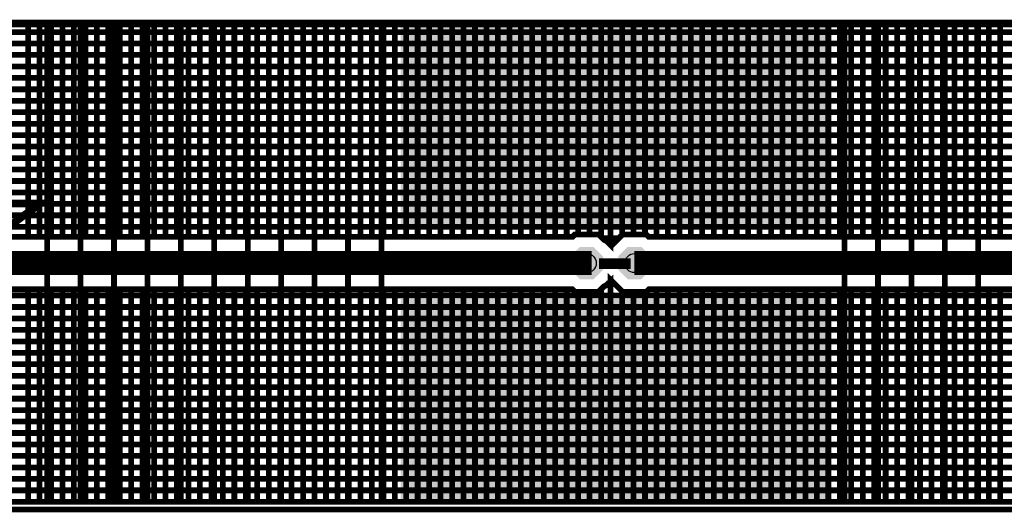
# Model space of a CAD drawing. Extents: x 0.4 to 16.2, y 0.4 to 3.5.
# Tile 23 of 29: x 11.8 to 13.8, y 1.4 to 2.5. Entities that reach past the tile are written whole.
import ezdxf

# ---------------------------------------------------------------- set-up
doc = ezdxf.new("R2010")
doc.units = 0
doc.layers.get('0').update_dxf_attribs({"linetype": 'CONTINUOUS'})
for name, color, linetype in [('2IN618_CMP', 7, 'CONTINUOUS'), ('2IN618_SOL', 4, 'CONTINUOUS'), ('2IN618_STC', 3, 'CONTINUOUS'), ('2IN618_STS', 10, 'CONTINUOUS'), ('3IN927_EXC', 13, 'CONTINUOUS'), ('LAYER_6', 5, 'CONTINUOUS')]:
    doc.layers.add(name, color=color, linetype=linetype)

# ---------------------------------------------------------------- blocks, each defined once
blk = doc.blocks.new('ROUND_23')
blk.add_circle((0, 0), 0.02)
blk = doc.blocks.new('CUSTOM_11')
for points in [[(-0.03, 0.0124), (-0.0124, 0.03), (0.03, 0.0124), (0.0124, 0.03)], [(-0.03, -0.0124), (-0.03, 0.0124), (0.03, -0.0124), (0.03, 0.0124)], [(-0.0124, -0.03), (-0.03, -0.0124), (0.0124, -0.03), (0.03, -0.0124)]]:
    blk.add_solid(points)
blk = doc.blocks.new('CUSTOM_13')
for points in [[(-0.034, 0.0141), (-0.0141, 0.034), (0.034, 0.0141), (0.0141, 0.034)], [(-0.034, -0.0141), (-0.034, 0.0141), (0.034, -0.0141), (0.034, 0.0141)], [(-0.0141, -0.034), (-0.034, -0.0141), (0.0141, -0.034), (0.034, -0.0141)]]:
    blk.add_solid(points)
blk = doc.blocks.new('RECTANGLE_16')
blk.add_solid([(0.22, 0.2125), (0.22, -0.2125), (-0.22, 0.2125), (-0.22, -0.2125)])
blk = doc.blocks.new('CUSTOM_17')
for points in [[(-0.03, 0.0124), (-0.0124, 0.03), (0.03, 0.0124), (0.0124, 0.03)], [(-0.03, -0.0124), (-0.03, 0.0124), (0.03, -0.0124), (0.03, 0.0124)], [(-0.0124, -0.03), (-0.03, -0.0124), (0.0124, -0.03), (0.03, -0.0124)]]:
    blk.add_solid(points)
blk = doc.blocks.new('RECTANGLE_14')
blk.add_solid([(0.225, 0.215), (0.225, -0.215), (-0.225, 0.215), (-0.225, -0.215)])
blk = doc.blocks.new('RECTANGLE_15')
blk.add_solid([(0.225, 0.2125), (0.225, -0.2125), (-0.225, 0.2125), (-0.225, -0.2125)])
blk = doc.blocks.new('CUSTOM_18')
for points in [[(-0.034, 0.0141), (-0.0141, 0.034), (0.034, 0.0141), (0.0141, 0.034)], [(-0.034, -0.0141), (-0.034, 0.0141), (0.034, -0.0141), (0.034, 0.0141)], [(-0.0141, -0.034), (-0.034, -0.0141), (0.0141, -0.034), (0.034, -0.0141)]]:
    blk.add_solid(points)

msp = doc.modelspace()

# ---------------------------------------------------------------- linework, layer by layer
at = {"layer": '2IN618_CMP'}
for points, const_width in [([(11.6459, 2.0211), (12.9144, 2.0211), (12.9194, 2.0261), (12.9691, 2.0261), (12.9804, 2.0148), (12.9854, 2.0127), (12.9943, 2.0039), (12.9943, 2.4661), (9.8543, 2.4661)], 0.012), ([(9.8543, 2.4501), (12.9943, 2.4501)], 0.012), ([(11.7743, 2.0211), (11.7743, 2.4661)], 0.012), ([(11.7983, 2.4661), (11.7983, 2.0211)], 0.012), ([(11.8223, 2.0211), (11.8223, 2.4661)], 0.012), ([(11.8463, 2.4661), (11.8463, 2.0211)], 0.012), ([(11.8703, 2.0211), (11.8703, 2.4661)], 0.012), ([(11.8943, 2.4661), (11.8943, 2.0211)], 0.012), ([(11.9183, 2.0211), (11.9183, 2.4661)], 0.012), ([(11.9423, 2.4661), (11.9423, 2.0211)], 0.012), ([(11.9663, 2.0211), (11.9663, 2.4661)], 0.012), ([(11.9903, 2.4661), (11.9903, 2.0211)], 0.012), ([(12.0143, 2.0211), (12.0143, 2.4661)], 0.012), ([(12.0383, 2.4661), (12.0383, 2.0211)], 0.012), ([(12.0623, 2.0211), (12.0623, 2.4661)], 0.012), ([(12.0863, 2.4661), (12.0863, 2.0211)], 0.012), ([(12.1103, 2.0211), (12.1103, 2.4661)], 0.012), ([(12.1343, 2.4661), (12.1343, 2.0211)], 0.012), ([(12.1583, 2.0211), (12.1583, 2.4661)], 0.012), ([(12.1823, 2.4661), (12.1823, 2.0211)], 0.012), ([(12.2063, 2.0211), (12.2063, 2.4661)], 0.012), ([(12.2303, 2.4661), (12.2303, 2.0211)], 0.012), ([(12.2543, 2.0211), (12.2543, 2.4661)], 0.012), ([(12.2783, 2.4661), (12.2783, 2.0211)], 0.012), ([(12.3023, 2.0211), (12.3023, 2.4661)], 0.012), ([(12.3263, 2.4661), (12.3263, 2.0211)], 0.012), ([(12.3503, 2.0211), (12.3503, 2.4661)], 0.012), ([(12.3743, 2.4661), (12.3743, 2.0211)], 0.012), ([(12.3983, 2.0211), (12.3983, 2.4661)], 0.012), ([(12.4223, 2.4661), (12.4223, 2.0211)], 0.012), ([(12.4463, 2.0211), (12.4463, 2.4661)], 0.012), ([(12.4703, 2.4661), (12.4703, 2.0211)], 0.012), ([(12.4943, 2.0211), (12.4943, 2.4661)], 0.012), ([(12.5183, 2.4661), (12.5183, 2.0211)], 0.012), ([(12.5423, 2.0211), (12.5423, 2.4661)], 0.012), ([(12.5663, 2.4661), (12.5663, 2.0211)], 0.012), ([(12.5903, 2.0211), (12.5903, 2.4661)], 0.012), ([(12.6143, 2.4661), (12.6143, 2.0211)], 0.012), ([(12.6383, 2.0211), (12.6383, 2.4661)], 0.012), ([(12.6623, 2.4661), (12.6623, 2.0211)], 0.012), ([(12.6863, 2.0211), (12.6863, 2.4661)], 0.012), ([(12.7103, 2.4661), (12.7103, 2.0211)], 0.012), ([(12.7343, 2.0211), (12.7343, 2.4661)], 0.012), ([(12.7583, 2.4661), (12.7583, 2.0211)], 0.012), ([(12.7823, 2.0211), (12.7823, 2.4661)], 0.012), ([(12.8063, 2.4661), (12.8063, 2.0211)], 0.012), ([(12.8303, 2.0211), (12.8303, 2.4661)], 0.012), ([(12.8543, 2.4661), (12.8543, 2.0211)], 0.012), ([(12.8783, 2.0211), (12.8783, 2.4661)], 0.012), ([(12.9023, 2.4661), (12.9023, 2.0211)], 0.012), ([(12.9263, 2.0261), (12.9263, 2.4661)], 0.012), ([(12.9503, 2.4661), (12.9503, 2.0261)], 0.012), ([(12.9743, 2.021), (12.9743, 2.4661)], 0.012), ([(16.1343, 2.4661), (12.9943, 2.4661), (12.9943, 2.001), (12.9943, 2.4661)], 0.012), ([(12.9943, 2.4501), (16.1343, 2.4501)], 0.012), ([(13.0183, 2.4661), (13.0183, 2.025)], 0.012), ([(13.0423, 2.4661), (13.0423, 2.0261)], 0.012), ([(13.0663, 2.0261), (13.0663, 2.4661)], 0.012), ([(13.0903, 2.4661), (13.0903, 2.0211)], 0.012), ([(13.1143, 2.0211), (13.1143, 2.4661)], 0.012), ([(13.1383, 2.4661), (13.1383, 2.0211)], 0.012), ([(13.1623, 2.0211), (13.1623, 2.4661)], 0.012), ([(13.1863, 2.4661), (13.1863, 2.0211)], 0.012), ([(13.2103, 2.0211), (13.2103, 2.4661)], 0.012), ([(13.2343, 2.4661), (13.2343, 2.0211)], 0.012), ([(13.2583, 2.0211), (13.2583, 2.4661)], 0.012), ([(13.2823, 2.4661), (13.2823, 2.0211)], 0.012), ([(13.3063, 2.0211), (13.3063, 2.4661)], 0.012), ([(13.3303, 2.4661), (13.3303, 2.0211)], 0.012), ([(13.3543, 2.0211), (13.3543, 2.4661)], 0.012), ([(13.3783, 2.4661), (13.3783, 2.0211)], 0.012), ([(13.4023, 2.0211), (13.4023, 2.4661)], 0.012), ([(13.4263, 2.4661), (13.4263, 2.0211)], 0.012), ([(13.4503, 2.0211), (13.4503, 2.4661)], 0.012), ([(13.4743, 2.4661), (13.4743, 2.0211)], 0.012), ([(13.4983, 2.0211), (13.4983, 2.4661)], 0.012), ([(13.5223, 2.4661), (13.5223, 2.0211)], 0.012), ([(13.5463, 2.0211), (13.5463, 2.4661)], 0.012), ([(13.5703, 2.4661), (13.5703, 2.0211)], 0.012), ([(13.5943, 2.0211), (13.5943, 2.4661)], 0.012), ([(13.6183, 2.4661), (13.6183, 2.0211)], 0.012), ([(13.6423, 2.0211), (13.6423, 2.4661)], 0.012), ([(13.6663, 2.4661), (13.6663, 2.0211)], 0.012), ([(13.6903, 2.0211), (13.6903, 2.4661)], 0.012), ([(13.7143, 2.4661), (13.7143, 2.0211)], 0.012), ([(13.7383, 2.0211), (13.7383, 2.4661)], 0.012), ([(13.7623, 2.4661), (13.7623, 2.0211)], 0.012), ([(13.7863, 2.0211), (13.7863, 2.4661)], 0.012), ([(13.8103, 2.4661), (13.8103, 2.0211)], 0.012), ([(12.9943, 2.4261), (9.8543, 2.4261)], 0.012), ([(16.1343, 2.4261), (12.9943, 2.4261)], 0.012), ([(9.8543, 2.4021), (12.9943, 2.4021)], 0.012), ([(12.9943, 2.4021), (16.1343, 2.4021)], 0.012), ([(12.9943, 2.3781), (9.8543, 2.3781)], 0.012), ([(16.1343, 2.3781), (12.9943, 2.3781)], 0.012), ([(9.8543, 2.3541), (12.9943, 2.3541)], 0.012), ([(12.9943, 2.3541), (16.1343, 2.3541)], 0.012), ([(12.9943, 2.3301), (9.8543, 2.3301)], 0.012), ([(16.1343, 2.3301), (12.9943, 2.3301)], 0.012), ([(9.8543, 2.3061), (12.9943, 2.3061)], 0.012), ([(12.9943, 2.3061), (16.1343, 2.3061)], 0.012), ([(12.9943, 2.2821), (9.8543, 2.2821)], 0.012), ([(16.1343, 2.2821), (12.9943, 2.2821)], 0.012), ([(9.8543, 2.2581), (12.9943, 2.2581)], 0.012), ([(12.9943, 2.2581), (16.1343, 2.2581)], 0.012), ([(12.9943, 2.2341), (9.8543, 2.2341)], 0.012), ([(16.1343, 2.2341), (12.9943, 2.2341)], 0.012), ([(9.8543, 2.2101), (12.9943, 2.2101)], 0.012), ([(12.9943, 2.2101), (16.1343, 2.2101)], 0.012), ([(12.9943, 2.1861), (9.8543, 2.1861)], 0.012), ([(16.1343, 2.1861), (12.9943, 2.1861)], 0.012), ([(9.8543, 2.1621), (12.9943, 2.1621)], 0.012), ([(12.9943, 2.1621), (16.1343, 2.1621)], 0.012), ([(12.9943, 2.1381), (9.8543, 2.1381)], 0.012), ([(16.1343, 2.1381), (12.9943, 2.1381)], 0.012), ([(9.8543, 2.1141), (12.9943, 2.1141)], 0.012), ([(12.9943, 2.1141), (16.1343, 2.1141)], 0.012), ([(9.8543, 2.0901), (12.9943, 2.0901)], 0.012), ([(12.9943, 2.0901), (16.1343, 2.0901)], 0.012), ([(12.9943, 2.0661), (11.5784, 2.0661)], 0.012), ([(14.4503, 2.0661), (12.9943, 2.0661)], 0.012), ([(11.6144, 2.0421), (12.9943, 2.0421)], 0.012), ([(12.9943, 2.0421), (14.4468, 2.0421)], 0.012), ([(12.9543, 1.9661), (11.6293, 1.9661), (11.5543, 2.0161), (11.4803, 2.0161)], 0.05), ([(12.9943, 2.0181), (12.9771, 2.0181)], 0.012), ([(13.0194, 2.0261), (12.9943, 2.001)], 0.012), ([(12.9943, 2.0181), (13.0114, 2.0181)], 0.012), ([(13.0194, 2.0261), (13.0691, 2.0261), (13.0741, 2.0211), (14.358, 2.0211), (14.3626, 2.0222), (14.3688, 2.0211), (14.3752, 2.0211), (14.3795, 2.0193), (14.3841, 2.0186)], 0.012), ([(14.4443, 1.9161), (14.3643, 1.9661), (13.0443, 1.9661)], 0.05), ([(12.97, 1.97), (13.03, 1.97), (13.03, 1.96), (12.97, 1.96)], 0.012), ([(11.6347, 1.9111), (12.9144, 1.9111), (12.9194, 1.9061), (12.9691, 1.9061), (12.9804, 1.9174), (12.9854, 1.9195), (12.9943, 1.9283), (12.9943, 1.4661)], 0.012), ([(12.9943, 1.9313), (12.9943, 1.4661), (16.1343, 1.4661), (12.9943, 1.4661), (12.9943, 1.9313), (13.0194, 1.9061), (13.0691, 1.9061), (13.0741, 1.9111), (14.3485, 1.9111)], 0.012), ([(12.988, 1.9221), (12.9943, 1.9221)], 0.012), ([(13.0034, 1.9221), (12.9943, 1.9221)], 0.012), ([(11.5417, 1.8981), (12.9943, 1.8981)], 0.012), ([(11.7743, 1.4661), (11.7743, 1.9111)], 0.012), ([(11.7983, 1.9111), (11.7983, 1.4661)], 0.012), ([(11.8223, 1.4661), (11.8223, 1.9111)], 0.012), ([(11.8463, 1.9111), (11.8463, 1.4661)], 0.012), ([(11.8703, 1.4661), (11.8703, 1.9111)], 0.012), ([(11.8943, 1.9111), (11.8943, 1.4661)], 0.012), ([(11.9183, 1.4661), (11.9183, 1.9111)], 0.012), ([(11.9423, 1.9111), (11.9423, 1.4661)], 0.012), ([(11.9663, 1.4661), (11.9663, 1.9111)], 0.012), ([(11.9903, 1.9111), (11.9903, 1.4661)], 0.012), ([(12.0143, 1.4661), (12.0143, 1.9111)], 0.012), ([(12.0383, 1.9111), (12.0383, 1.4661)], 0.012), ([(12.0623, 1.4661), (12.0623, 1.9111)], 0.012), ([(12.0863, 1.9111), (12.0863, 1.4661)], 0.012), ([(12.1103, 1.4661), (12.1103, 1.9111)], 0.012), ([(12.1343, 1.9111), (12.1343, 1.4661)], 0.012), ([(12.1583, 1.4661), (12.1583, 1.9111)], 0.012), ([(12.1823, 1.9111), (12.1823, 1.4661)], 0.012), ([(12.2063, 1.4661), (12.2063, 1.9111)], 0.012), ([(12.2303, 1.9111), (12.2303, 1.4661)], 0.012), ([(12.2543, 1.4661), (12.2543, 1.9111)], 0.012), ([(12.2783, 1.9111), (12.2783, 1.4661)], 0.012), ([(12.3023, 1.4661), (12.3023, 1.9111)], 0.012), ([(12.3263, 1.9111), (12.3263, 1.4661)], 0.012), ([(12.3503, 1.4661), (12.3503, 1.9111)], 0.012), ([(12.3743, 1.9111), (12.3743, 1.4661)], 0.012), ([(12.3983, 1.4661), (12.3983, 1.9111)], 0.012), ([(12.4223, 1.9111), (12.4223, 1.4661)], 0.012), ([(12.4463, 1.4661), (12.4463, 1.9111)], 0.012), ([(12.4703, 1.9111), (12.4703, 1.4661)], 0.012), ([(12.4943, 1.4661), (12.4943, 1.9111)], 0.012), ([(12.5183, 1.9111), (12.5183, 1.4661)], 0.012), ([(12.5423, 1.4661), (12.5423, 1.9111)], 0.012), ([(12.5663, 1.9111), (12.5663, 1.4661)], 0.012), ([(12.5903, 1.4661), (12.5903, 1.9111)], 0.012), ([(12.6143, 1.9111), (12.6143, 1.4661)], 0.012), ([(12.6383, 1.4661), (12.6383, 1.9111)], 0.012), ([(12.6623, 1.9111), (12.6623, 1.4661)], 0.012), ([(12.6863, 1.4661), (12.6863, 1.9111)], 0.012), ([(12.7103, 1.9111), (12.7103, 1.4661)], 0.012), ([(12.7343, 1.4661), (12.7343, 1.9111)], 0.012), ([(12.7583, 1.9111), (12.7583, 1.4661)], 0.012), ([(12.7823, 1.4661), (12.7823, 1.9111)], 0.012), ([(12.8063, 1.9111), (12.8063, 1.4661)], 0.012), ([(12.8303, 1.4661), (12.8303, 1.9111)], 0.012), ([(12.8543, 1.9111), (12.8543, 1.4661)], 0.012), ([(12.8783, 1.4661), (12.8783, 1.9111)], 0.012), ([(12.9023, 1.9111), (12.9023, 1.4661)], 0.012), ([(12.9263, 1.4661), (12.9263, 1.9061)], 0.012), ([(12.9503, 1.9061), (12.9503, 1.4661)], 0.012), ([(12.9743, 1.4661), (12.9743, 1.9113)], 0.012), ([(12.9943, 1.8981), (14.3693, 1.8981)], 0.012), ([(13.0183, 1.4661), (13.0183, 1.9073)], 0.012), ([(13.0423, 1.9061), (13.0423, 1.4661)], 0.012), ([(13.0663, 1.4661), (13.0663, 1.9061)], 0.012), ([(13.0903, 1.9111), (13.0903, 1.4661)], 0.012), ([(13.1143, 1.4661), (13.1143, 1.9111)], 0.012), ([(13.1383, 1.9111), (13.1383, 1.4661)], 0.012), ([(13.1623, 1.4661), (13.1623, 1.9111)], 0.012), ([(13.1863, 1.9111), (13.1863, 1.4661)], 0.012), ([(13.2103, 1.4661), (13.2103, 1.9111)], 0.012), ([(13.2343, 1.9111), (13.2343, 1.4661)], 0.012), ([(13.2583, 1.4661), (13.2583, 1.9111)], 0.012), ([(13.2823, 1.9111), (13.2823, 1.4661)], 0.012), ([(13.3063, 1.4661), (13.3063, 1.9111)], 0.012), ([(13.3303, 1.9111), (13.3303, 1.4661)], 0.012), ([(13.3543, 1.4661), (13.3543, 1.9111)], 0.012), ([(13.3783, 1.9111), (13.3783, 1.4661)], 0.012), ([(13.4023, 1.4661), (13.4023, 1.9111)], 0.012), ([(13.4263, 1.9111), (13.4263, 1.4661)], 0.012), ([(13.4503, 1.4661), (13.4503, 1.9111)], 0.012), ([(13.4743, 1.9111), (13.4743, 1.4661)], 0.012), ([(13.4983, 1.4661), (13.4983, 1.9111)], 0.012), ([(13.5223, 1.9111), (13.5223, 1.4661)], 0.012), ([(13.5463, 1.4661), (13.5463, 1.9111)], 0.012), ([(13.5703, 1.9111), (13.5703, 1.4661)], 0.012), ([(13.5943, 1.4661), (13.5943, 1.9111)], 0.012), ([(13.6183, 1.9111), (13.6183, 1.4661)], 0.012), ([(13.6423, 1.4661), (13.6423, 1.9111)], 0.012), ([(13.6663, 1.9111), (13.6663, 1.4661)], 0.012), ([(13.6903, 1.4661), (13.6903, 1.9111)], 0.012), ([(13.7143, 1.9111), (13.7143, 1.4661)], 0.012), ([(13.7383, 1.4661), (13.7383, 1.9111)], 0.012), ([(13.7623, 1.9111), (13.7623, 1.4661)], 0.012), ([(13.7863, 1.4661), (13.7863, 1.9111)], 0.012), ([(13.8103, 1.9111), (13.8103, 1.4661)], 0.012), ([(12.9943, 1.8741), (11.5415, 1.8741)], 0.012), ([(14.4077, 1.8741), (12.9943, 1.8741)], 0.012), ([(12.9943, 1.8501), (9.8543, 1.8501)], 0.012), ([(16.1343, 1.8501), (12.9943, 1.8501)], 0.012), ([(9.8543, 1.8261), (12.9943, 1.8261)], 0.012), ([(12.9943, 1.8261), (16.1343, 1.8261)], 0.012), ([(12.9943, 1.8021), (9.8543, 1.8021)], 0.012), ([(16.1343, 1.8021), (12.9943, 1.8021)], 0.012), ([(9.8543, 1.7781), (12.9943, 1.7781)], 0.012), ([(12.9943, 1.7781), (16.1343, 1.7781)], 0.012), ([(12.9943, 1.7541), (9.8543, 1.7541)], 0.012), ([(16.1343, 1.7541), (12.9943, 1.7541)], 0.012), ([(9.8543, 1.7301), (12.9943, 1.7301)], 0.012), ([(12.9943, 1.7301), (16.1343, 1.7301)], 0.012), ([(12.9943, 1.7061), (9.8543, 1.7061)], 0.012), ([(16.1343, 1.7061), (12.9943, 1.7061)], 0.012), ([(9.8543, 1.6821), (12.9943, 1.6821)], 0.012), ([(12.9943, 1.6821), (16.1343, 1.6821)], 0.012), ([(12.9943, 1.6581), (9.8543, 1.6581)], 0.012), ([(16.1343, 1.6581), (12.9943, 1.6581)], 0.012), ([(9.8543, 1.6341), (12.9943, 1.6341)], 0.012), ([(12.9943, 1.6341), (16.1343, 1.6341)], 0.012), ([(12.9943, 1.6101), (9.8543, 1.6101)], 0.012), ([(16.1343, 1.6101), (12.9943, 1.6101)], 0.012), ([(9.8543, 1.5861), (12.9943, 1.5861)], 0.012), ([(12.9943, 1.5861), (16.1343, 1.5861)], 0.012), ([(12.9943, 1.5621), (9.8543, 1.5621)], 0.012), ([(16.1343, 1.5621), (12.9943, 1.5621)], 0.012), ([(9.8543, 1.5381), (12.9943, 1.5381)], 0.012), ([(12.9943, 1.5381), (16.1343, 1.5381)], 0.012), ([(12.9943, 1.5141), (9.8543, 1.5141)], 0.012), ([(16.1343, 1.5141), (12.9943, 1.5141)], 0.012), ([(9.8543, 1.4901), (12.9943, 1.4901)], 0.012), ([(12.9943, 1.4901), (16.1343, 1.4901)], 0.012), ([(9.8543, 1.4661), (12.9943, 1.4661), (9.8543, 1.4661)], 0.012)]:
    msp.add_lwpolyline(points, dxfattribs=dict(at, const_width=const_width))
at = {"layer": '2IN618_SOL', "const_width": 0.012}
for points in [[(11.8143, 1.4661), (11.8143, 2.4661)], [(11.8843, 2.4661), (11.8843, 1.4661)], [(11.9543, 1.4661), (11.9543, 2.4661)], [(12.0243, 2.4661), (12.0243, 1.4661)], [(12.0943, 1.4661), (12.0943, 2.4661)], [(12.1643, 2.4661), (12.1643, 1.4661)], [(12.2343, 1.4661), (12.2343, 2.4661)], [(12.3043, 2.4661), (12.3043, 1.4661)], [(12.3743, 1.4661), (12.3743, 2.4661)], [(12.4443, 2.4661), (12.4443, 1.4661)], [(12.5143, 1.4661), (12.5143, 2.4661)], [(13.4843, 2.4661), (13.4843, 1.4661)], [(13.5543, 1.4661), (13.5543, 2.4661)], [(13.6243, 2.4661), (13.6243, 1.4661)], [(13.6943, 1.4661), (13.6943, 2.4661)], [(13.7643, 2.4661), (13.7643, 1.4661)]]:
    msp.add_lwpolyline(points, dxfattribs=at)
at = {"layer": '2IN618_STC', "const_width": 0.016}
msp.add_lwpolyline([(11.1853, 1.6431), (11.2783, 1.9191), (11.0443, 2.0911), (11.3363, 2.0911), (11.4293, 2.3661), (11.5153, 2.0911), (11.8003, 2.0911), (11.5683, 1.9221), (11.6563, 1.6431), (11.4213, 1.8151), (11.1853, 1.6431)], dxfattribs=at)
at = {"layer": 'LAYER_6', "const_width": 0.012}
msp.add_lwpolyline([(0.42, 1.45), (16.15, 1.45), (16.15, 2.47), (0.42, 2.47), (0.42, 1.45)], dxfattribs=at)

# ---------------------------------------------------------------- block references
at = {"layer": '2IN618_CMP'}
for p in [(12.9443, 1.9661), (13.0443, 1.9661)]:
    msp.add_blockref('CUSTOM_11', p, dxfattribs=at)
at = {"layer": '2IN618_SOL'}
for name, p in [('RECTANGLE_16', (12.7743, 2.2536)), ('RECTANGLE_14', (13.2193, 2.2511)), ('CUSTOM_17', (12.9443, 1.9661)), ('CUSTOM_17', (13.0443, 1.9661)), ('RECTANGLE_16', (12.7743, 1.6786)), ('RECTANGLE_15', (13.2193, 1.6786))]:
    msp.add_blockref(name, p, dxfattribs=at)
at = {"layer": '2IN618_STC'}
for p in [(12.9443, 1.9661), (13.0443, 1.9661)]:
    msp.add_blockref('CUSTOM_13', p, dxfattribs=at)
at = {"layer": '2IN618_STS'}
for name, p in [('RECTANGLE_16', (12.7743, 2.2536)), ('RECTANGLE_15', (13.2193, 2.2536)), ('CUSTOM_18', (12.9443, 1.9661)), ('CUSTOM_18', (13.0443, 1.9661)), ('RECTANGLE_16', (12.7743, 1.6786)), ('RECTANGLE_15', (13.2193, 1.6786))]:
    msp.add_blockref(name, p, dxfattribs=at)
at = {"layer": '3IN927_EXC'}
for p in [(12.9443, 1.9661), (13.0443, 1.9661)]:
    msp.add_blockref('ROUND_23', p, dxfattribs=at)

doc.saveas('drawing.dxf')
